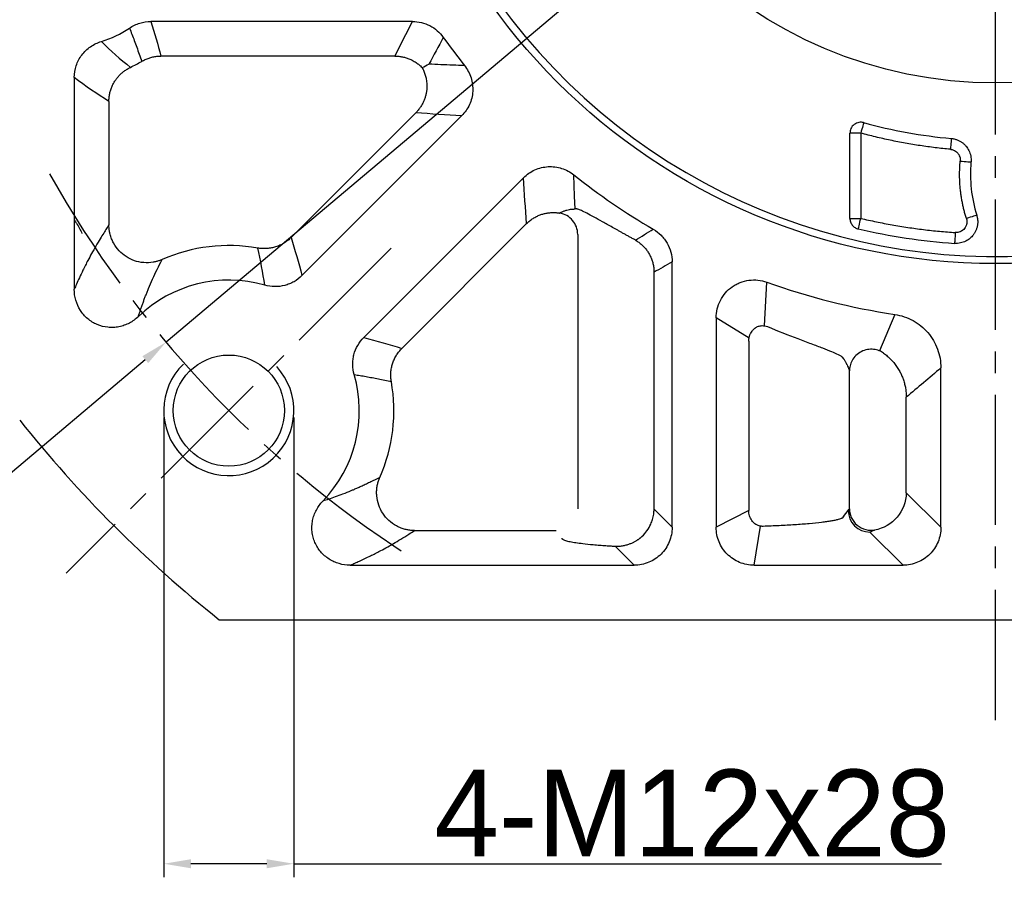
# Model space of a CAD drawing. Header units: millimetres. Extents: x 2047 to 3179, y 182 to 933.
# Tile 3 of 15: x 2174 to 2265, y 590 to 669. Entities that reach past the tile are written whole.
import ezdxf

# ---------------------------------------------------------------- set-up
doc = ezdxf.new("R2010")
doc.units = ezdxf.units.MM
doc.linetypes.add('点画线', pattern=[18, 12, -2, 2, -2])
for name, color, linetype in [('6文字层', 3, 'Continuous'), ('7中心线层', 7, '点画线'), ('标注线', 7, 'Continuous')]:
    doc.layers.add(name, color=color, linetype=linetype)
doc.layers.add('粗实线', color=7, linetype='Continuous', lineweight=40)
doc.layers.add('细实线', color=211, linetype='Continuous', lineweight=18)
doc.dimstyles.new('ISO-25', dxfattribs={"dimtxt": 2.5, "dimasz": 2.5, "dimexe": 1.25, "dimexo": 0.625, "dimtad": 1, "dimtxsty": 'Standard', "dimcen": 2.5, "dimadec": 0, "dimazin": 0, "dimtfac": 1, "dimtmove": 0, "dimatfit": 3, "dimfxl": 1, "dimarcsym": 0})

# ---------------------------------------------------------------- blocks, each defined once
blk = doc.blocks.new('*D11')
at = {"layer": '6文字层', "color": 0, "lineweight": -2}
for p, q in [((2187.413, 632.738), (2187.413, 590.327)), ((2199.413, 632.738), (2199.413, 590.327)), ((2196.913, 591.577), (2189.913, 591.577)), ((2199.413, 591.577), (2259.135, 591.577))]:
    blk.add_line(p, q, dxfattribs=at)
at = {"layer": '6文字层', "color": 0}
for points in [[(2189.913, 591.993), (2189.913, 591.16), (2187.413, 591.577)], [(2196.913, 591.16), (2196.913, 591.993), (2199.413, 591.577)]]:
    blk.add_solid(points, dxfattribs=at)
at = {"layer": 'Defpoints', "color": 0}
for p in [(2187.413, 633.363), (2199.413, 633.363), (2187.413, 591.577)]:
    blk.add_point(p, dxfattribs=at)
at = {"layer": '6文字层', "color": 0, "insert": (2236.163, 596.202), "char_height": 8, "attachment_point": 5}
blk.add_mtext('4-M12x28', dxfattribs=at)
blk = doc.blocks.new('*D12')
at = {"layer": '6文字层', "color": 0, "lineweight": -2}
for p, q in [((2342.54, 770.083), (2344.452, 771.693)), ((2340.627, 768.473), (2187.621, 639.674)), ((2148.483, 606.728), (2185.708, 638.064)), ((2125.11, 606.728), (2148.483, 606.728))]:
    blk.add_line(p, q, dxfattribs=at)
at = {"layer": '6文字层', "color": 0}
for points in [[(2342.271, 770.402), (2342.808, 769.764), (2340.627, 768.473)], [(2185.977, 637.745), (2185.44, 638.383), (2187.621, 639.674)]]:
    blk.add_solid(points, dxfattribs=at)
at = {"layer": 'Defpoints', "color": 0}
for p in [(2340.627, 768.473), (2187.621, 639.674)]:
    blk.add_point(p, dxfattribs=at)
at = {"layer": '6文字层', "color": 0, "insert": (2136.082, 611.353), "char_height": 8, "attachment_point": 5}
blk.add_mtext('∅200', dxfattribs=at)

msp = doc.modelspace()

# ---------------------------------------------------------------- linework, layer by layer
msp.add_open_spline([(2179.159, 650.928), (2179.23, 650.831), (2179.517, 650.417), (2179.737, 650.005), (2179.864, 649.689)], degree=3, knots=[0.8353729, 0.8353729, 0.8353729, 0.8353729, 0.8739479, 1, 1, 1, 1])
at = {"layer": '7中心线层'}
for p, q in [((2264.124, 604.826), (2264.124, 803.321)), ((2208.401, 648.351), (2178.425, 618.375))]:
    msp.add_line(p, q, dxfattribs=at)
msp.add_arc((2264.124, 704.074), 100, 209.25222, 237.16736, dxfattribs=at)
at = {"layer": '标注线'}
for p, q in [((2242.813, 641.183), (2243.036, 645.202)), ((2254.842, 642.231), (2253.437, 638.865)), ((2241.396, 640.038), (2238.368, 641.914)), ((2241.371, 624.15), (2238.368, 622.6)), ((2241.859, 619.108), (2242.458, 622.705))]:
    msp.add_line(p, q, dxfattribs=at)
at = {"layer": '粗实线', "color": 0, "lineweight": 30}
msp.add_line((2192.535, 614.074), (2335.713, 614.074), dxfattribs=at)
for centre, radius in [((2264.124, 704.074), 57.15), ((2264.124, 704.074), 40.5), ((2193.413, 633.363), 5.125)]:
    msp.add_circle(centre, radius, dxfattribs=at)
for radius, start, end in [(56.5, 215.80097, 279.19903), (115, 218.49995, 231.50005)]:
    msp.add_arc((2264.124, 704.074), radius, start, end, dxfattribs=at)
at = {"layer": '细实线', "color": 0, "lineweight": -3}
for p, q in [((2210.354, 669.248), (2186.224, 669.248)), ((2208.733, 666.056), (2187.156, 666.056)), ((2179.159, 664.069), (2179.159, 644.553)), ((2182.35, 661.876), (2182.35, 650.481)), ((2199.151, 649.32), (2210.66, 660.829)), ((2200.159, 645.814), (2214.888, 660.543)), ((2250.703, 651.091), (2250.703, 658.956)), ((2251.702, 658.956), (2250.703, 658.956)), ((2251.702, 658.956), (2251.702, 651.091)), ((2220.594, 654.837), (2205.865, 640.108)), ((2220.88, 650.61), (2209.37, 639.1)), ((2250.703, 651.091), (2251.702, 651.091)), ((2225.594, 649.617), (2225.594, 624.295)), ((2234.298, 622.6), (2234.298, 647.07)), ((2232.633, 624.265), (2232.633, 646.122)), ((2238.368, 641.915), (2238.368, 622.6)), ((2241.371, 639.751), (2241.371, 624.15)), ((2249.999, 638.302), (2250.124, 638.138)), ((2250.653, 624.315), (2250.653, 637.04)), ((2259.089, 622.6), (2259.089, 637.299)), ((2255.898, 625.791), (2255.898, 634.605)), ((2259.089, 622.6), (2255.898, 625.791)), ((2234.298, 622.6), (2232.633, 624.265)), ((2250.124, 623.592), (2250.549, 624.155)), ((2250.124, 623.592), (2249.979, 623.453)), ((2210.531, 622.3), (2223.597, 622.3)), ((2255.598, 619.108), (2252.546, 622.16)), ((2230.807, 619.108), (2229.06, 620.855)), ((2204.602, 619.108), (2230.807, 619.108)), ((2241.859, 619.108), (2255.598, 619.108))]:
    msp.add_line(p, q, dxfattribs=at)
at = {"layer": '细实线', "color": 0, "lineweight": -3, "flags": 128}
for points in [[(2251.967, 659.92), (2251.96, 659.895), (2251.944, 659.837), (2251.919, 659.746), (2251.886, 659.626), (2251.846, 659.481), (2251.801, 659.317), (2251.752, 659.14), (2251.702, 658.956)], [(2260.056, 658.458), (2260.054, 658.433), (2260.048, 658.372), (2260.04, 658.278), (2260.029, 658.154), (2260.015, 658.005), (2260, 657.835), (2259.984, 657.652), (2259.967, 657.462)], [(2260.874, 656.378), (2261.064, 656.361), (2261.247, 656.345), (2261.416, 656.33), (2261.566, 656.317), (2261.69, 656.306), (2261.784, 656.297), (2261.844, 656.292), (2261.869, 656.29)], [(2262.399, 651.374), (2262.375, 651.367), (2262.317, 651.349), (2262.227, 651.321), (2262.108, 651.283), (2261.965, 651.239), (2261.802, 651.188), (2261.627, 651.133), (2261.445, 651.076)], [(2251.474, 650.118), (2251.479, 650.141), (2251.493, 650.199), (2251.514, 650.291), (2251.542, 650.412), (2251.577, 650.558), (2251.616, 650.725), (2251.658, 650.905), (2251.702, 651.091)], [(2260.423, 649.781), (2260.41, 649.589), (2260.397, 649.405), (2260.385, 649.234), (2260.375, 649.084), (2260.367, 648.96), (2260.36, 648.867), (2260.356, 648.807), (2260.355, 648.783)]]:
    msp.add_lwpolyline(points, dxfattribs=at)
at = {"layer": '细实线', "color": 0, "lineweight": -3}
for centre, radius, start, end in [((2179.124, 676.074), 9.035, 286.2818, 304.56113), ((2264.124, 704.074), 62.535, 215.47416, 218.45471), ((2179.124, 676.074), 12.226, 295.25676, 300.75302), ((2264.124, 704.074), 45.797, 254.60627, 264.90376), ((2274.519, 655.166), 12.7, 174.92372, 197.37087), ((2264.124, 704.074), 62.535, 231.54529, 239.69465), ((2264.124, 704.074), 55.419, 256.80485, 266.10001), ((2193.413, 633.363), 15.226, 79.91587, 113.86008), ((2193.413, 633.363), 12.035, 73.97395, 133.88093), ((2264.124, 704.074), 62.535, 250.29282, 261.46387), ((2193.413, 633.363), 12.035, 316.11349, 16.0261), ((2193.413, 633.363), 15.226, 336.13994, 10.08417), ((2252.553, 624.165), 2.005, 180.27517, 269.7861)]:
    msp.add_arc(centre, radius, start, end, dxfattribs=at)
at = {"layer": '细实线', "color": 0, "lineweight": -2}
msp.add_arc((2193.413, 633.363), 6, 134.28824, 42.56917, dxfattribs=at)
at = {"layer": '细实线', "color": 0, "lineweight": -3}
for points, knots in [([(2184.249, 668.633), (2184.539, 668.833), (2184.857, 668.987), (2185.527, 669.195), (2185.873, 669.248), (2186.224, 669.248)], [0, 0, 0, 0, 0.5, 0.5, 1, 1, 1, 1]), ([(2184.249, 668.633), (2184.324, 668.446), (2184.475, 668.065), (2184.698, 667.477), (2184.924, 666.864), (2185.151, 666.224), (2185.3, 665.788), (2185.376, 665.566)], [0, 0, 0, 0, 0.184462, 0.376693, 0.576693, 0.784462, 1, 1, 1, 1]), ([(2210.354, 669.248), (2210.633, 669.248), (2210.907, 669.215), (2211.443, 669.086), (2211.708, 668.987), (2212.197, 668.735), (2212.429, 668.579), (2212.849, 668.215), (2213.035, 668.01), (2213.197, 667.782)], [0, 0, 0, 0, 0.25, 0.25, 0.5, 0.5, 0.75, 0.75, 1, 1, 1, 1]), ([(2179.159, 664.069), (2179.159, 664.444), (2179.217, 664.81), (2179.453, 665.521), (2179.625, 665.852), (2179.961, 666.3), (2180.085, 666.441), (2180.353, 666.698), (2180.496, 666.816), (2180.803, 667.028), (2180.966, 667.122), (2181.302, 667.282), (2181.477, 667.348), (2181.657, 667.401)], [0, 0, 0, 0, 0.25, 0.25, 0.5, 0.5, 0.625, 0.625, 0.75, 0.75, 0.875, 0.875, 1, 1, 1, 1]), ([(2185.376, 665.566), (2185.429, 665.597), (2185.537, 665.659), (2185.704, 665.74), (2185.876, 665.814), (2186.053, 665.878), (2186.232, 665.933), (2186.415, 665.978), (2186.599, 666.013), (2186.785, 666.037), (2186.97, 666.053), (2187.094, 666.055), (2187.156, 666.056)], [0, 0, 0, 0, 0.099139, 0.198848, 0.298989, 0.39942, 0.499996, 0.600573, 0.701005, 0.801147, 0.900858, 1, 1, 1, 1]), ([(2208.733, 666.056), (2208.793, 666.055), (2208.912, 666.053), (2209.089, 666.039), (2209.265, 666.016), (2209.439, 665.985), (2209.609, 665.945), (2209.776, 665.897), (2209.938, 665.842), (2210.19, 665.742), (2210.5, 665.586), (2210.825, 665.366), (2211.065, 665.169), (2211.192, 665.042), (2211.245, 664.988)], [0, 0, 0, 0, 0.063743, 0.127297, 0.190563, 0.253444, 0.315846, 0.37768, 0.438858, 0.499301, 0.668319, 0.808204, 0.918633, 1, 1, 1, 1]), ([(2182.35, 661.876), (2182.351, 661.937), (2182.353, 662.06), (2182.369, 662.243), (2182.393, 662.424), (2182.427, 662.603), (2182.469, 662.779), (2182.521, 662.951), (2182.581, 663.119), (2182.648, 663.282), (2182.723, 663.44), (2182.804, 663.591), (2182.916, 663.777), (2183.069, 663.997), (2183.276, 664.241), (2183.508, 664.47), (2183.765, 664.678), (2184.042, 664.864), (2184.241, 664.965), (2184.341, 665.016)], [0, 0, 0, 0, 0.04682, 0.093608, 0.140285, 0.186771, 0.23299, 0.278865, 0.324324, 0.369298, 0.413719, 0.457528, 0.500667, 0.580225, 0.661797, 0.745, 0.829409, 0.914567, 1, 1, 1, 1]), ([(2211.245, 664.988), (2211.274, 664.935), (2211.331, 664.827), (2211.406, 664.659), (2211.474, 664.485), (2211.534, 664.305), (2211.583, 664.121), (2211.646, 663.829), (2211.693, 663.391), (2211.669, 662.915), (2211.595, 662.516), (2211.514, 662.219), (2211.403, 661.922), (2211.261, 661.629), (2211.09, 661.345), (2210.891, 661.075), (2210.737, 660.911), (2210.66, 660.829)], [0, 0, 0, 0, 0.040383, 0.081344, 0.122835, 0.164808, 0.207208, 0.249979, 0.363652, 0.499697, 0.565569, 0.633935, 0.704467, 0.776782, 0.850453, 0.925019, 1, 1, 1, 1]), ([(2215.153, 665.183), (2214.791, 665.195), (2214.063, 665.218), (2212.97, 665.261), (2212.24, 665.295), (2211.872, 665.312)], [0, 0, 0, 0, 0.328835, 0.662168, 1, 1, 1, 1]), ([(2215.153, 665.183), (2215.418, 664.849), (2215.623, 664.466), (2215.816, 663.857), (2215.862, 663.647), (2215.914, 663.228), (2215.921, 663.018), (2215.896, 662.596), (2215.864, 662.383), (2215.763, 661.974), (2215.694, 661.775), (2215.519, 661.389), (2215.414, 661.203), (2215.174, 660.856), (2215.039, 660.694), (2214.888, 660.543)], [0, 0, 0, 0, 0.25, 0.25, 0.375, 0.375, 0.5, 0.5, 0.625, 0.625, 0.75, 0.75, 0.875, 0.875, 1, 1, 1, 1]), ([(2251.967, 659.92), (2251.84, 659.954), (2251.691, 659.967), (2251.385, 659.915), (2251.229, 659.85), (2250.967, 659.65), (2250.862, 659.516), (2250.731, 659.235), (2250.704, 659.088), (2250.703, 658.956)], [0, 0, 0, 0, 0.25, 0.25, 0.5, 0.5, 0.75, 0.75, 1, 1, 1, 1]), ([(2259.967, 657.462), (2259.734, 657.484), (2259.268, 657.528), (2258.571, 657.606), (2257.875, 657.694), (2257.182, 657.793), (2256.49, 657.902), (2255.8, 658.021), (2255.113, 658.151), (2254.426, 658.291), (2253.742, 658.441), (2253.06, 658.602), (2252.379, 658.773), (2251.928, 658.895), (2251.702, 658.956)], [0, 0, 0, 0, 0.083505, 0.166916, 0.250253, 0.333533, 0.416776, 0.5, 0.583224, 0.666467, 0.749747, 0.833084, 0.916495, 1, 1, 1, 1]), ([(2260.056, 658.458), (2260.102, 658.453), (2260.193, 658.442), (2260.329, 658.415), (2260.462, 658.38), (2260.591, 658.335), (2260.716, 658.283), (2260.836, 658.222), (2260.949, 658.155), (2261.056, 658.083), (2261.156, 658.005), (2261.248, 657.923), (2261.333, 657.838), (2261.438, 657.721), (2261.558, 657.559), (2261.681, 657.341), (2261.78, 657.099), (2261.848, 656.838), (2261.882, 656.566), (2261.874, 656.382), (2261.869, 656.29)], [0, 0, 0, 0, 0.044014, 0.088061, 0.131994, 0.175666, 0.21893, 0.261648, 0.303684, 0.344916, 0.385227, 0.424516, 0.462691, 0.499676, 0.575084, 0.654879, 0.738282, 0.824342, 0.911968, 1, 1, 1, 1]), ([(2259.967, 657.462), (2260.001, 657.458), (2260.078, 657.449), (2260.204, 657.415), (2260.368, 657.346), (2260.52, 657.241), (2260.652, 657.106), (2260.756, 656.957), (2260.836, 656.775), (2260.88, 656.573), (2260.876, 656.441), (2260.874, 656.378)], [0, 0, 0, 0, 0.064915, 0.148325, 0.249897, 0.403316, 0.499597, 0.608553, 0.749392, 0.879492, 1, 1, 1, 1]), ([(2220.594, 654.837), (2220.895, 655.139), (2221.251, 655.385), (2221.833, 655.646), (2222.036, 655.716), (2222.446, 655.816), (2222.653, 655.847), (2223.075, 655.87), (2223.289, 655.863), (2223.706, 655.81), (2223.911, 655.765), (2224.516, 655.572), (2224.9, 655.368), (2225.234, 655.103)], [0, 0, 0, 0, 0.25, 0.25, 0.375, 0.375, 0.5, 0.5, 0.625, 0.625, 0.75, 0.75, 1, 1, 1, 1]), ([(2261.445, 651.076), (2261.408, 651.199), (2261.333, 651.443), (2261.235, 651.814), (2261.146, 652.187), (2261.068, 652.561), (2261, 652.938), (2260.943, 653.318), (2260.885, 653.794), (2260.838, 654.368), (2260.815, 655.038), (2260.824, 655.709), (2260.857, 656.155), (2260.874, 656.378)], [0, 0, 0, 0, 0.071559, 0.142981, 0.214324, 0.285643, 0.356994, 0.428433, 0.500017, 0.625144, 0.749983, 0.874835, 1, 1, 1, 1]), ([(2225.356, 651.96), (2225.332, 652.486), (2225.285, 653.529), (2225.251, 654.581), (2225.234, 655.103)], [0, 0, 0, 0, 0.504852, 1, 1, 1, 1]), ([(2220.88, 650.61), (2220.926, 650.655), (2221.019, 650.744), (2221.167, 650.868), (2221.319, 650.983), (2221.476, 651.088), (2221.636, 651.183), (2221.797, 651.268), (2221.959, 651.343), (2222.122, 651.408), (2222.335, 651.482), (2222.605, 651.554), (2222.934, 651.61), (2223.267, 651.633), (2223.6, 651.627), (2223.82, 651.596), (2223.929, 651.581)], [0, 0, 0, 0, 0.058487, 0.11654, 0.174018, 0.230783, 0.286702, 0.341652, 0.395513, 0.448179, 0.499548, 0.599263, 0.699617, 0.800161, 0.900438, 1, 1, 1, 1]), ([(2223.929, 651.581), (2223.979, 651.606), (2224.076, 651.655), (2224.217, 651.718), (2224.349, 651.77), (2224.473, 651.814), (2224.633, 651.864), (2224.825, 651.909), (2225.045, 651.942), (2225.185, 651.944), (2225.251, 651.945)], [0, 0, 0, 0, 0.113063, 0.219593, 0.31959, 0.413055, 0.499987, 0.68186, 0.848529, 1, 1, 1, 1]), ([(2225.594, 649.617), (2225.592, 650.078), (2225.424, 650.537), (2225.127, 650.892), (2224.825, 651.252), (2224.392, 651.501), (2223.929, 651.581)], [0.0078291, 0.0078291, 0.0078291, 0.0078291, 0.5, 0.5, 0.5, 1, 1, 1, 1]), ([(2230.911, 649.09), (2230.814, 649.143), (2230.622, 649.247), (2230.341, 649.401), (2230.067, 649.552), (2229.799, 649.701), (2229.537, 649.846), (2229.282, 649.988), (2229.034, 650.127), (2228.547, 650.399), (2227.869, 650.781), (2227.079, 651.219), (2226.42, 651.571), (2226.005, 651.773), (2225.756, 651.878), (2225.614, 651.929), (2225.499, 651.961), (2225.41, 651.973), (2225.374, 651.964), (2225.356, 651.96)], [0, 0, 0, 0, 0.031779, 0.063408, 0.094908, 0.126298, 0.1576, 0.188832, 0.220017, 0.251175, 0.376715, 0.499839, 0.624614, 0.748744, 0.799714, 0.850181, 0.900287, 0.950177, 1, 1, 1, 1]), ([(2262.399, 651.374), (2262.412, 651.327), (2262.439, 651.233), (2262.467, 651.088), (2262.485, 650.941), (2262.491, 650.793), (2262.487, 650.646), (2262.472, 650.501), (2262.447, 650.36), (2262.412, 650.222), (2262.369, 650.091), (2262.318, 649.966), (2262.261, 649.848), (2262.199, 649.738), (2262.132, 649.636), (2262.047, 649.521), (2261.934, 649.391), (2261.783, 649.248), (2261.601, 649.111), (2261.391, 648.988), (2261.155, 648.886), (2260.898, 648.815), (2260.628, 648.776), (2260.446, 648.781), (2260.355, 648.783)], [0, 0, 0, 0, 0.03779, 0.075849, 0.114026, 0.152169, 0.190121, 0.227725, 0.26483, 0.301291, 0.336971, 0.371747, 0.405506, 0.438151, 0.4696, 0.499781, 0.54841, 0.602281, 0.660976, 0.723895, 0.790252, 0.859104, 0.929388, 1, 1, 1, 1]), ([(2182.35, 650.481), (2182.28, 650.373), (2182.121, 650.127), (2181.854, 649.707), (2181.391, 648.959), (2180.906, 648.127), (2180.374, 647.138), (2179.999, 646.399), (2179.648, 645.659), (2179.383, 645.074), (2179.227, 644.711), (2179.159, 644.553)], [0, 0, 0, 0, 0.065854, 0.149191, 0.250012, 0.500017, 0.605045, 0.750002, 0.852594, 0.935924, 1, 1, 1, 1]), ([(2187.254, 647.288), (2187.211, 647.27), (2187.123, 647.232), (2186.986, 647.183), (2186.849, 647.139), (2186.662, 647.088), (2186.239, 646.999), (2185.554, 646.971), (2184.699, 647.152), (2183.921, 647.535), (2183.258, 648.092), (2182.835, 648.679), (2182.587, 649.206), (2182.466, 649.576), (2182.395, 649.913), (2182.358, 650.2), (2182.353, 650.389), (2182.35, 650.481)], [0, 0, 0, 0, 0.020531, 0.041501, 0.062907, 0.083142, 0.12556, 0.250406, 0.377484, 0.500359, 0.622526, 0.74973, 0.810182, 0.874716, 0.918062, 0.95984, 1, 1, 1, 1]), ([(2250.703, 651.091), (2250.703, 650.988), (2250.72, 650.879), (2250.792, 650.665), (2250.847, 650.562), (2250.991, 650.38), (2251.079, 650.302), (2251.27, 650.183), (2251.373, 650.142), (2251.474, 650.118)], [0, 0, 0, 0, 0.25, 0.25, 0.5, 0.5, 0.75, 0.75, 1, 1, 1, 1]), ([(2251.702, 651.091), (2251.941, 651.036), (2252.42, 650.926), (2253.14, 650.773), (2253.862, 650.629), (2254.585, 650.495), (2255.309, 650.371), (2256.035, 650.257), (2256.763, 650.153), (2257.492, 650.058), (2258.222, 649.974), (2258.954, 649.899), (2259.688, 649.834), (2260.178, 649.798), (2260.423, 649.781)], [0, 0, 0, 0, 0.083473, 0.16687, 0.250206, 0.333496, 0.416756, 0.5, 0.583244, 0.666504, 0.749794, 0.83313, 0.916527, 1, 1, 1, 1]), ([(2261.445, 651.076), (2261.454, 651.045), (2261.471, 650.982), (2261.486, 650.886), (2261.491, 650.789), (2261.488, 650.692), (2261.476, 650.597), (2261.45, 650.487), (2261.394, 650.335), (2261.243, 650.084), (2261.022, 649.913), (2260.797, 649.824), (2260.675, 649.792), (2260.539, 649.776), (2260.458, 649.779), (2260.423, 649.781)], [0, 0, 0, 0, 0.050406, 0.100586, 0.150635, 0.200621, 0.25059, 0.298988, 0.375665, 0.500715, 0.749148, 0.78934, 0.874498, 0.944824, 1, 1, 1, 1]), ([(2230.911, 649.09), (2231.189, 649.256), (2231.742, 649.585), (2232.294, 649.919), (2232.568, 650.084)], [0, 0, 0, 0, 0.502955, 1, 1, 1, 1]), ([(2232.568, 650.084), (2232.833, 649.93), (2233.072, 649.745), (2233.392, 649.422), (2233.494, 649.306), (2233.678, 649.064), (2233.761, 648.939), (2233.987, 648.546), (2234.104, 648.259), (2234.259, 647.675), (2234.298, 647.376), (2234.298, 647.07)], [0, 0, 0, 0, 0.25, 0.25, 0.375, 0.375, 0.5, 0.5, 0.75, 0.75, 1, 1, 1, 1]), ([(2199.151, 649.32), (2199.105, 649.276), (2199.013, 649.187), (2198.865, 649.063), (2198.71, 648.945), (2198.546, 648.836), (2198.376, 648.735), (2198.199, 648.644), (2198.016, 648.563), (2197.829, 648.491), (2197.637, 648.431), (2197.443, 648.382), (2197.247, 648.344), (2197.049, 648.318), (2196.852, 648.303), (2196.655, 648.299), (2196.46, 648.307), (2196.268, 648.324), (2196.142, 648.344), (2196.079, 648.354)], [0, 0, 0, 0, 0.056964, 0.114606, 0.172848, 0.231609, 0.290799, 0.35033, 0.410105, 0.470027, 0.529999, 0.589921, 0.649694, 0.709222, 0.76841, 0.827167, 0.885405, 0.943042, 1, 1, 1, 1]), ([(2230.911, 649.09), (2230.964, 649.058), (2231.07, 648.995), (2231.223, 648.888), (2231.369, 648.776), (2231.507, 648.657), (2231.638, 648.532), (2231.76, 648.402), (2231.873, 648.269), (2231.978, 648.132), (2232.075, 647.992), (2232.198, 647.794), (2232.335, 647.53), (2232.467, 647.19), (2232.562, 646.839), (2232.621, 646.481), (2232.629, 646.242), (2232.633, 646.122)], [0, 0, 0, 0, 0.05302, 0.105565, 0.157559, 0.208926, 0.259593, 0.309493, 0.35856, 0.406735, 0.453964, 0.500198, 0.600884, 0.701655, 0.802061, 0.901652, 1, 1, 1, 1]), ([(2185.071, 642.038), (2185.104, 642.144), (2185.172, 642.359), (2185.277, 642.677), (2185.387, 642.997), (2185.501, 643.318), (2185.62, 643.64), (2185.744, 643.964), (2185.872, 644.289), (2186.084, 644.808), (2186.391, 645.518), (2186.807, 646.411), (2187.102, 646.99), (2187.254, 647.288)], [0, 0, 0, 0, 0.050936, 0.103391, 0.157366, 0.212862, 0.269878, 0.328416, 0.388475, 0.450057, 0.621912, 0.805225, 1, 1, 1, 1]), ([(2200.159, 645.814), (2199.938, 645.594), (2199.694, 645.407), (2199.292, 645.176), (2199.151, 645.108), (2198.864, 644.991), (2198.718, 644.943), (2198.272, 644.827), (2197.959, 644.79), (2197.343, 644.798), (2197.035, 644.844), (2196.736, 644.93)], [0, 0, 0, 0, 0.25, 0.25, 0.375, 0.375, 0.5, 0.5, 0.75, 0.75, 1, 1, 1, 1]), ([(2238.368, 641.915), (2238.367, 642.196), (2238.399, 642.472), (2238.528, 643.013), (2238.627, 643.28), (2238.88, 643.774), (2239.037, 644.007), (2239.405, 644.431), (2239.611, 644.617), (2239.953, 644.858), (2240.074, 644.933), (2240.32, 645.065), (2240.446, 645.123), (2240.834, 645.275), (2241.109, 645.346), (2241.662, 645.418), (2241.939, 645.421), (2242.498, 645.36), (2242.771, 645.297), (2243.036, 645.202)], [0, 0, 0, 0, 0.125, 0.125, 0.25, 0.25, 0.375, 0.375, 0.5, 0.5, 0.5625, 0.5625, 0.625, 0.625, 0.75, 0.75, 0.875, 0.875, 1, 1, 1, 1]), ([(2185.071, 642.038), (2184.823, 641.797), (2184.548, 641.597), (2184.094, 641.357), (2183.935, 641.287), (2183.613, 641.172), (2183.449, 641.127), (2183.115, 641.06), (2182.943, 641.039), (2182.6, 641.022), (2182.429, 641.027), (2181.92, 641.078), (2181.581, 641.165), (2181.11, 641.365), (2180.958, 641.443), (2180.666, 641.623), (2180.525, 641.725), (2180.265, 641.946), (2180.143, 642.066), (2179.918, 642.324), (2179.814, 642.463), (2179.536, 642.895), (2179.394, 643.208), (2179.204, 643.87), (2179.157, 644.208), (2179.159, 644.553)], [0, 0, 0, 0, 0.125, 0.125, 0.1875, 0.1875, 0.25, 0.25, 0.3125, 0.3125, 0.375, 0.375, 0.5, 0.5, 0.5625, 0.5625, 0.625, 0.625, 0.6875, 0.6875, 0.75, 0.75, 0.875, 0.875, 1, 1, 1, 1]), ([(2254.842, 642.231), (2255.136, 642.188), (2255.427, 642.117), (2255.991, 641.926), (2256.264, 641.805), (2256.779, 641.521), (2257.023, 641.357), (2257.48, 640.985), (2257.695, 640.776), (2258.079, 640.33), (2258.25, 640.091), (2258.55, 639.582), (2258.678, 639.312), (2258.882, 638.761), (2258.959, 638.477), (2259.063, 637.894), (2259.089, 637.597), (2259.089, 637.299)], [0, 0, 0, 0, 0.125, 0.125, 0.25, 0.25, 0.375, 0.375, 0.5, 0.5, 0.625, 0.625, 0.75, 0.75, 0.875, 0.875, 1, 1, 1, 1]), ([(2241.371, 639.751), (2241.372, 639.789), (2241.374, 639.865), (2241.386, 639.979), (2241.405, 640.09), (2241.431, 640.199), (2241.464, 640.305), (2241.505, 640.411), (2241.569, 640.544), (2241.659, 640.686), (2241.776, 640.826), (2241.862, 640.905), (2241.923, 640.954), (2241.965, 640.985), (2242.034, 641.032), (2242.134, 641.087), (2242.266, 641.142), (2242.431, 641.185), (2242.628, 641.203), (2242.856, 641.186), (2243.008, 641.133), (2243.09, 641.105)], [0, 0, 0, 0, 0.042531, 0.084724, 0.126602, 0.168174, 0.209439, 0.250387, 0.294779, 0.375456, 0.438648, 0.500793, 0.508359, 0.528495, 0.560896, 0.605078, 0.660696, 0.727647, 0.806149, 0.896705, 1, 1, 1, 1]), ([(2243.09, 641.105), (2244.058, 640.718), (2245.518, 640.135), (2247.139, 639.53), (2248.188, 639.134), (2249.037, 638.8), (2249.634, 638.528), (2249.954, 638.363), (2249.997, 638.304), (2249.999, 638.302)], [0, 0, 0, 0, 0.281854, 0.424974, 0.569611, 0.709666, 0.850856, 0.993324, 1, 1, 1, 1]), ([(2204.98, 636.685), (2204.894, 636.985), (2204.849, 637.289), (2204.842, 637.753), (2204.85, 637.909), (2204.887, 638.216), (2204.915, 638.368), (2205.031, 638.814), (2205.15, 639.106), (2205.455, 639.641), (2205.644, 639.888), (2205.865, 640.108)], [0, 0, 0, 0, 0.25, 0.25, 0.375, 0.375, 0.5, 0.5, 0.75, 0.75, 1, 1, 1, 1]), ([(2208.404, 636.029), (2208.394, 636.092), (2208.374, 636.218), (2208.357, 636.41), (2208.35, 636.605), (2208.353, 636.801), (2208.368, 636.999), (2208.395, 637.196), (2208.433, 637.393), (2208.482, 637.587), (2208.542, 637.778), (2208.613, 637.966), (2208.694, 638.149), (2208.786, 638.326), (2208.886, 638.496), (2208.996, 638.659), (2209.113, 638.815), (2209.237, 638.963), (2209.326, 639.055), (2209.37, 639.1)], [0, 0, 0, 0, 0.056958, 0.114595, 0.172833, 0.23159, 0.290778, 0.350306, 0.41008, 0.470001, 0.529973, 0.589896, 0.64967, 0.709201, 0.768392, 0.827152, 0.885394, 0.943036, 1, 1, 1, 1]), ([(2253.809, 638.661), (2253.689, 638.745), (2253.55, 638.821), (2253.24, 638.942), (2253.067, 638.987), (2252.7, 639.027), (2252.505, 639.022), (2252.116, 638.953), (2251.922, 638.888), (2251.562, 638.703), (2251.397, 638.583), (2251.114, 638.308), (2250.997, 638.152), (2250.817, 637.831), (2250.753, 637.665), (2250.672, 637.342), (2250.655, 637.186), (2250.653, 637.04)], [0, 0, 0, 0, 0.125, 0.125, 0.25, 0.25, 0.375, 0.375, 0.5, 0.5, 0.625, 0.625, 0.75, 0.75, 0.875, 0.875, 1, 1, 1, 1]), ([(2253.809, 638.661), (2253.866, 638.619), (2253.98, 638.535), (2254.145, 638.399), (2254.305, 638.257), (2254.46, 638.107), (2254.608, 637.95), (2254.75, 637.786), (2254.884, 637.617), (2255.011, 637.441), (2255.131, 637.261), (2255.242, 637.075), (2255.37, 636.839), (2255.507, 636.546), (2255.643, 636.187), (2255.754, 635.809), (2255.835, 635.417), (2255.887, 635.014), (2255.894, 634.742), (2255.898, 634.605)], [0, 0, 0, 0, 0.044797, 0.089848, 0.135115, 0.180557, 0.226133, 0.271802, 0.31752, 0.363245, 0.408934, 0.454546, 0.500036, 0.578815, 0.659898, 0.742945, 0.827583, 0.913409, 1, 1, 1, 1]), ([(2250.124, 638.138), (2250.126, 638.137), (2250.13, 638.133), (2250.134, 638.126), (2250.137, 638.122)], [0, 0, 0, 0, 0.416771, 1, 1, 1, 1]), ([(2250.137, 638.122), (2250.159, 638.088), (2250.202, 638.021), (2250.266, 637.909), (2250.331, 637.789), (2250.388, 637.674), (2250.453, 637.538), (2250.521, 637.384), (2250.593, 637.205), (2250.635, 637.089), (2250.653, 637.04)], [0, 0, 0, 0, 0.124978, 0.249978, 0.374991, 0.500007, 0.581009, 0.750006, 0.894988, 1, 1, 1, 1]), ([(2204.98, 636.685), (2205.159, 636.658), (2205.522, 636.602), (2206.072, 636.507), (2206.636, 636.403), (2207.214, 636.289), (2207.805, 636.164), (2208.203, 636.074), (2208.404, 636.029)], [0, 0, 0, 0, 0.154681, 0.314157, 0.478426, 0.64749, 0.821348, 1, 1, 1, 1]), ([(2207.338, 627.204), (2207.18, 627.122), (2206.875, 626.966), (2206.426, 626.744), (2206.007, 626.545), (2205.62, 626.368), (2205.269, 626.212), (2204.954, 626.076), (2204.511, 625.89), (2203.948, 625.664), (2203.261, 625.409), (2202.652, 625.199), (2202.263, 625.076), (2202.087, 625.02)], [0, 0, 0, 0, 0.104174, 0.199805, 0.286898, 0.365456, 0.435482, 0.496981, 0.549957, 0.690365, 0.812169, 0.915373, 1, 1, 1, 1]), ([(2210.531, 622.3), (2210.476, 622.301), (2210.365, 622.303), (2210.196, 622.316), (2210.024, 622.338), (2209.849, 622.368), (2209.604, 622.425), (2209.272, 622.531), (2208.742, 622.775), (2208.142, 623.208), (2207.584, 623.872), (2207.203, 624.649), (2207.058, 625.332), (2207.04, 625.855), (2207.062, 626.201), (2207.119, 626.545), (2207.208, 626.882), (2207.295, 627.097), (2207.338, 627.204)], [0, 0, 0, 0, 0.023904, 0.048398, 0.073473, 0.099119, 0.125321, 0.182511, 0.250254, 0.377521, 0.499864, 0.622363, 0.749474, 0.798872, 0.849003, 0.899487, 0.949943, 1, 1, 1, 1]), ([(2204.602, 619.108), (2204.256, 619.107), (2203.919, 619.154), (2203.426, 619.296), (2203.263, 619.356), (2202.952, 619.496), (2202.802, 619.578), (2202.515, 619.762), (2202.377, 619.865), (2202.118, 620.092), (2201.998, 620.213), (2201.667, 620.602), (2201.483, 620.9), (2201.283, 621.371), (2201.228, 621.532), (2201.142, 621.865), (2201.112, 622.036), (2201.077, 622.376), (2201.073, 622.546), (2201.089, 622.888), (2201.11, 623.06), (2201.177, 623.396), (2201.222, 623.561), (2201.336, 623.882), (2201.405, 624.04), (2201.646, 624.496), (2201.847, 624.772), (2202.087, 625.02)], [0, 0, 0, 0, 0.125, 0.125, 0.1875, 0.1875, 0.25, 0.25, 0.3125, 0.3125, 0.375, 0.375, 0.5, 0.5, 0.5625, 0.5625, 0.625, 0.625, 0.6875, 0.6875, 0.75, 0.75, 0.8125, 0.8125, 0.875, 0.875, 1, 1, 1, 1]), ([(2229.06, 620.855), (2229.126, 620.854), (2229.255, 620.853), (2229.447, 620.864), (2229.632, 620.885), (2229.81, 620.913), (2229.98, 620.949), (2230.141, 620.991), (2230.294, 621.039), (2230.437, 621.091), (2230.572, 621.146), (2230.697, 621.203), (2230.812, 621.261), (2230.919, 621.32), (2231.016, 621.378), (2231.105, 621.435), (2231.184, 621.489), (2231.255, 621.541), (2231.318, 621.588), (2231.372, 621.631), (2231.418, 621.669), (2231.456, 621.702), (2231.487, 621.729), (2231.51, 621.75), (2231.525, 621.764), (2231.698, 621.924), (2232.006, 622.277), (2232.275, 622.746), (2232.453, 623.181), (2232.545, 623.489), (2232.603, 623.81), (2232.628, 624.045), (2232.631, 624.194), (2232.633, 624.265)], [0, 0, 0, 0, 0.036815, 0.072624, 0.107327, 0.140842, 0.173103, 0.204056, 0.233656, 0.261865, 0.28865, 0.313981, 0.337828, 0.360162, 0.380954, 0.400175, 0.417794, 0.433781, 0.448105, 0.460738, 0.471648, 0.480808, 0.488195, 0.493795, 0.497594, 0.499584, 0.622436, 0.749363, 0.788593, 0.874476, 0.920475, 0.962336, 1, 1, 1, 1]), ([(2242.686, 622.69), (2242.659, 622.69), (2242.599, 622.689), (2242.5, 622.698), (2242.379, 622.719), (2242.243, 622.759), (2242.033, 622.854), (2241.821, 623.013), (2241.64, 623.236), (2241.522, 623.441), (2241.436, 623.665), (2241.38, 623.903), (2241.374, 624.067), (2241.371, 624.15)], [0, 0, 0, 0, 0.038377, 0.085956, 0.142901, 0.212999, 0.285536, 0.465254, 0.570648, 0.675074, 0.781941, 0.89048, 1, 1, 1, 1]), ([(2250.653, 624.315), (2250.655, 624.062), (2250.706, 623.786), (2250.942, 623.252), (2251.127, 622.998), (2251.597, 622.601), (2251.878, 622.459), (2252.444, 622.314), (2252.726, 622.308), (2252.976, 622.348)], [0, 0, 0, 0, 0.25, 0.25, 0.5, 0.5, 0.75, 0.75, 1, 1, 1, 1]), ([(2249.979, 623.453), (2249.972, 623.445), (2249.93, 623.398), (2249.681, 623.326), (2249.331, 623.241), (2248.958, 623.171), (2248.548, 623.108), (2247.917, 623.025), (2246.98, 622.929), (2245.651, 622.829), (2244.221, 622.748), (2243.19, 622.709), (2242.686, 622.69)], [0, 0, 0, 0, 0.023992, 0.13985, 0.218592, 0.293395, 0.364258, 0.431184, 0.582144, 0.72726, 0.866542, 1, 1, 1, 1]), ([(2204.602, 619.108), (2204.715, 619.156), (2204.969, 619.265), (2205.377, 619.446), (2205.849, 619.663), (2206.498, 619.973), (2207.188, 620.323), (2208.177, 620.855), (2209.089, 621.388), (2209.946, 621.921), (2210.358, 622.188), (2210.531, 622.3)], [0, 0, 0, 0, 0.045886, 0.102845, 0.170881, 0.249998, 0.394989, 0.499983, 0.749988, 0.89467, 1, 1, 1, 1]), ([(2234.298, 622.6), (2234.298, 622.369), (2234.276, 622.142), (2234.189, 621.696), (2234.122, 621.474), (2233.948, 621.05), (2233.841, 620.849), (2233.589, 620.47), (2233.441, 620.29), (2233.119, 619.967), (2232.943, 619.822), (2232.561, 619.567), (2232.358, 619.459), (2231.937, 619.285), (2231.717, 619.219), (2231.265, 619.13), (2231.037, 619.108), (2230.807, 619.108)], [0, 0, 0, 0, 0.125, 0.125, 0.25, 0.25, 0.375, 0.375, 0.5, 0.5, 0.625, 0.625, 0.75, 0.75, 0.875, 0.875, 1, 1, 1, 1]), ([(2241.859, 619.108), (2241.628, 619.108), (2241.401, 619.13), (2240.955, 619.217), (2240.733, 619.284), (2240.309, 619.458), (2240.109, 619.565), (2239.729, 619.818), (2239.549, 619.965), (2239.226, 620.287), (2239.082, 620.463), (2238.827, 620.845), (2238.718, 621.049), (2238.545, 621.469), (2238.478, 621.689), (2238.389, 622.141), (2238.367, 622.369), (2238.368, 622.6)], [0, 0, 0, 0, 0.125, 0.125, 0.25, 0.25, 0.375, 0.375, 0.5, 0.5, 0.625, 0.625, 0.75, 0.75, 0.875, 0.875, 1, 1, 1, 1]), ([(2259.089, 622.6), (2259.089, 622.369), (2259.067, 622.142), (2258.98, 621.696), (2258.914, 621.474), (2258.739, 621.05), (2258.632, 620.849), (2258.38, 620.47), (2258.232, 620.29), (2257.91, 619.967), (2257.734, 619.822), (2257.352, 619.567), (2257.149, 619.459), (2256.728, 619.285), (2256.508, 619.219), (2256.057, 619.13), (2255.828, 619.108), (2255.598, 619.108)], [0, 0, 0, 0, 0.125, 0.125, 0.25, 0.25, 0.375, 0.375, 0.5, 0.5, 0.625, 0.625, 0.75, 0.75, 0.875, 0.875, 1, 1, 1, 1]), ([(2224.124, 621.597), (2224.126, 621.588), (2224.129, 621.568), (2224.153, 621.534), (2224.205, 621.492), (2224.299, 621.443), (2224.498, 621.37), (2224.851, 621.283), (2225.407, 621.187), (2226.097, 621.096), (2226.852, 621.017), (2227.591, 620.955), (2228.156, 620.913), (2228.637, 620.88), (2228.932, 620.862), (2229.06, 620.855)], [0, 0, 0, 0, 0.031397, 0.071854, 0.121333, 0.179801, 0.247236, 0.38545, 0.500195, 0.614096, 0.753053, 0.834484, 0.902816, 0.958009, 1, 1, 1, 1])]:
    msp.add_open_spline(points, degree=3, knots=knots, dxfattribs=at)
for points in [[(2186.224, 669.248), (2186.555, 668.184), (2186.863, 667.12), (2187.156, 666.056)], [(2208.733, 666.056), (2209.266, 667.12), (2209.805, 668.184), (2210.354, 669.248)], [(2213.197, 667.782), (2212.75, 666.96), (2212.309, 666.136), (2211.872, 665.312)], [(2181.657, 667.401), (2182.508, 666.542), (2183.411, 665.754), (2184.341, 665.016)], [(2211.245, 664.988), (2211.462, 665.102), (2211.671, 665.209), (2211.872, 665.312)], [(2182.35, 661.876), (2181.286, 662.551), (2180.222, 663.271), (2179.159, 664.069)], [(2214.888, 660.543), (2213.465, 660.625), (2212.056, 660.72), (2210.66, 660.829)], [(2220.88, 650.61), (2220.771, 652.005), (2220.675, 653.414), (2220.594, 654.837)], [(2225.251, 651.945), (2225.258, 651.971), (2225.292, 651.977), (2225.356, 651.96)], [(2199.151, 649.32), (2199.511, 648.175), (2199.85, 647.01), (2200.159, 645.814)], [(2196.736, 644.93), (2196.562, 646.087), (2196.338, 647.227), (2196.079, 648.354)], [(2234.298, 647.07), (2233.743, 646.751), (2233.188, 646.436), (2232.633, 646.122)], [(2205.865, 640.108), (2207.06, 639.799), (2208.226, 639.46), (2209.37, 639.1)], [(2259.089, 637.299), (2258.025, 636.383), (2256.961, 635.486), (2255.898, 634.605)], [(2255.898, 625.791), (2255.893, 624.106), (2254.637, 622.627), (2252.976, 622.348)], [(2250.549, 624.155), (2250.584, 624.202), (2250.619, 624.256), (2250.653, 624.315)], [(2252.976, 622.348), (2252.834, 622.27), (2252.69, 622.207), (2252.546, 622.16)]]:
    msp.add_open_spline(points, degree=3, dxfattribs=at)

# ---------------------------------------------------------------- dimensions: what is measured, and where the dimension line sits
at = {"layer": '6文字层'}
dim = msp.add_diameter_dim_2p(p1=(2340.627, 768.473), p2=(2187.621, 639.674), dimstyle='ISO-25', override={"dimtxt": 8, "dimtoh": 1}, dxfattribs=at)
dim.commit()
dim.dimension.update_dxf_attribs({"geometry": '*D12', "text_midpoint": (2136.082, 606.728), "dimtype": 163})
dim = msp.add_linear_dim(base=(2187.413, 591.577), p1=(2199.413, 633.363), p2=(2187.413, 633.363), text='4-M<>x28', dimstyle='ISO-25', override={"dimtxt": 8}, dxfattribs=at)
dim.commit()
dim.dimension.update_dxf_attribs({"geometry": '*D11', "text_midpoint": (2236.163, 591.577), "dimtype": 160})

doc.saveas('drawing.dxf')
